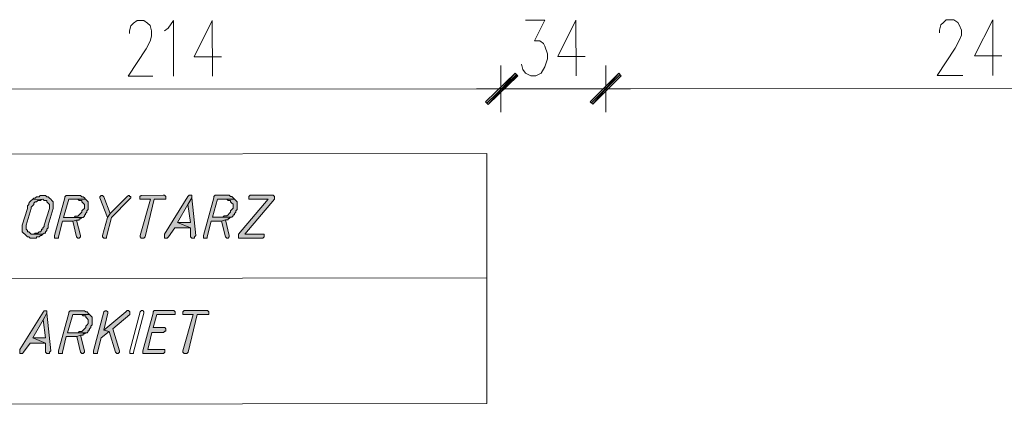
# Model space of a CAD drawing. Header units: inches. Extents: x -5850 to 5646, y 8947 to 13007.
# Tile 45 of 256: x -3304 to -2983, y 9948 to 10074. Entities that reach past the tile are written whole.
import ezdxf

# ---------------------------------------------------------------- set-up
doc = ezdxf.new("R2010")
doc.units = ezdxf.units.IN
doc.header["$MEASUREMENT"] = 0
for name, color, linetype in [('at_Entity', 7, 'Continuous'), ('at_Rect', 7, 'Continuous'), ('at_Solid', 7, 'Continuous')]:
    doc.layers.add(name, color=color, linetype=linetype)

msp = doc.modelspace()

# ---------------------------------------------------------------- hatches: boundary and pattern name
at = {"layer": 'at_Solid', "lineweight": 20}
for points in [[(-3142.19, 10056.32), (-3151.05, 10046.18), (-3151.9, 10047.02)], [(-3151.9, 10047.02), (-3151.05, 10046.18), (-3142.19, 10056.32)], [(-3141.77, 10055.48), (-3142.19, 10056.32), (-3151.05, 10046.18)], [(-3151.05, 10046.18), (-3142.19, 10056.32), (-3141.34, 10055.48)], [(-3108.4, 10056.35), (-3116.83, 10046.21), (-3117.68, 10047.05)], [(-3117.68, 10047.05), (-3116.83, 10046.21), (-3108.4, 10056.35)], [(-3107.55, 10055.51), (-3108.4, 10056.35), (-3116.83, 10046.21)], [(-3116.83, 10046.21), (-3108.4, 10056.35), (-3107.55, 10055.51)], [(-3299.71, 10015.21), (-3300.13, 10014.79), (-3300.55, 10014.36), (-3300.98, 10013.94), (-3300.98, 10013.52), (-3301.39, 10013.1), (-3301.39, 10012.26), (-3303.08, 10006.76), (-3303.08, 10005.91), (-3303.08, 10004.65), (-3302.65, 10004.22), (-3302.23, 10003.8), (-3301.81, 10003.38), (-3301.38, 10002.96), (-3300.97, 10002.96), (-3300.54, 10002.54), (-3298.43, 10002.54), (-3298.43, 10002.96), (-3297.58, 10002.96), (-3297.16, 10003.39), (-3296.74, 10003.39), (-3296.32, 10003.81), (-3300.12, 10003.8), (-3300.54, 10004.23), (-3300.97, 10004.65), (-3301.39, 10004.65), (-3301.39, 10005.07), (-3301.81, 10005.5), (-3301.81, 10006.76), (-3300.13, 10012.26), (-3300.13, 10012.67), (-3299.7, 10013.1), (-3299.28, 10013.52), (-3299.28, 10013.94), (-3298.86, 10014.37), (-3298.44, 10014.37), (-3298.02, 10014.79), (-3297.17, 10014.79), (-3296.75, 10015.21), (-3296.33, 10015.22)], [(-3296.33, 10016.48), (-3297.18, 10016.48), (-3297.59, 10016.06), (-3298.44, 10016.06), (-3298.86, 10015.64), (-3299.28, 10015.64), (-3299.71, 10015.21), (-3296.33, 10015.22), (-3295.91, 10014.79), (-3295.06, 10014.79), (-3295.06, 10014.37), (-3294.64, 10013.95), (-3294.21, 10013.53), (-3294.21, 10012.26), (-3295.9, 10006.77), (-3295.9, 10006.34), (-3296.32, 10005.92), (-3296.32, 10005.5), (-3296.74, 10005.5), (-3296.74, 10005.08), (-3297.16, 10004.65), (-3297.58, 10004.65), (-3298.01, 10004.23), (-3298.85, 10004.23), (-3299.27, 10003.8), (-3299.7, 10003.8), (-3296.32, 10003.81), (-3295.9, 10004.23), (-3295.47, 10004.23), (-3295.48, 10004.65), (-3295.05, 10005.08), (-3295.05, 10005.5), (-3294.63, 10005.92), (-3294.63, 10006.77), (-3292.94, 10012.26), (-3292.95, 10013.1), (-3292.95, 10014.37), (-3293.37, 10014.79), (-3293.8, 10015.22), (-3294.21, 10015.64), (-3294.64, 10016.06), (-3295.06, 10016.06), (-3295.49, 10016.48), (-3295.91, 10016.48)], [(-3284.92, 10016.49), (-3288.73, 10016.49), (-3289.15, 10016.06), (-3289.14, 10015.65), (-3292.51, 10003.39), (-3292.51, 10002.54), (-3291.25, 10002.54), (-3291.25, 10002.97), (-3289.99, 10008.04), (-3286.61, 10008.04), (-3285.34, 10008.47), (-3284.49, 10008.47), (-3284.49, 10008.89), (-3284.07, 10008.89), (-3283.65, 10009.31), (-3283.23, 10009.31), (-3289.56, 10009.3), (-3287.88, 10015.22), (-3282.39, 10015.23), (-3282.81, 10015.65), (-3283.23, 10016.07), (-3283.66, 10016.07), (-3284.08, 10016.49), (-3284.5, 10016.49)], [(-3282.39, 10015.23), (-3284.92, 10015.23), (-3284.5, 10014.8), (-3283.66, 10014.8), (-3283.66, 10014.38), (-3283.23, 10013.96), (-3282.81, 10013.54), (-3282.81, 10012.27), (-3283.23, 10011.85), (-3283.65, 10011.42), (-3283.65, 10011), (-3284.07, 10010.58), (-3284.49, 10010.16), (-3284.92, 10009.73), (-3285.77, 10009.73), (-3286.18, 10009.31), (-3289.56, 10009.3), (-3283.23, 10009.31), (-3282.8, 10009.73), (-3282.8, 10010.16), (-3282.38, 10010.16), (-3282.38, 10010.58), (-3281.96, 10011), (-3281.96, 10011.42), (-3281.54, 10011.85), (-3281.54, 10013.11), (-3281.54, 10014.38), (-3281.97, 10014.8)], [(-3277.32, 10016.5), (-3277.74, 10016.07), (-3277.74, 10015.66), (-3275.2, 10009.32), (-3274.36, 10010.59), (-3276.48, 10016.07), (-3276.9, 10016.5)], [(-3268.45, 10016.51), (-3268.87, 10016.08), (-3274.36, 10010.59), (-3275.2, 10009.32), (-3276.89, 10003.4), (-3276.89, 10002.98), (-3276.46, 10002.56), (-3275.62, 10002.56), (-3275.62, 10002.98), (-3273.94, 10009.32), (-3268.03, 10015.24), (-3267.6, 10015.66), (-3267.6, 10016.08), (-3268.03, 10016.08), (-3268.03, 10016.51)], [(-3257.05, 10016.52), (-3264.22, 10016.51), (-3264.65, 10016.09), (-3264.65, 10015.24), (-3261.27, 10015.25), (-3264.64, 10003.42), (-3264.64, 10002.99), (-3264.21, 10002.57), (-3263.37, 10002.57), (-3262.95, 10002.99), (-3260, 10015.25), (-3256.2, 10015.25), (-3256.2, 10016.09), (-3256.62, 10016.52)], [(-3248.18, 10016.52), (-3248.6, 10016.52), (-3249.02, 10016.1), (-3256.61, 10003.84), (-3256.61, 10002.58), (-3255.76, 10002.58), (-3255.35, 10003), (-3253.24, 10005.96), (-3248.17, 10005.96), (-3252.39, 10007.65), (-3249.01, 10013.57), (-3247.75, 10015.68), (-3247.75, 10016.52)], [(-3247.75, 10015.68), (-3249.01, 10013.57), (-3248.17, 10007.65), (-3252.39, 10007.65), (-3248.17, 10005.96), (-3248.16, 10003.01), (-3247.74, 10002.58), (-3246.9, 10002.58), (-3246.9, 10003.01), (-3246.47, 10003.43)], [(-3236.35, 10016.53), (-3240.15, 10016.53), (-3240.57, 10016.11), (-3240.57, 10015.69), (-3243.94, 10003.43), (-3243.94, 10002.59), (-3242.67, 10002.59), (-3242.67, 10003.01), (-3241.41, 10008.08), (-3238.03, 10008.08), (-3236.76, 10008.51), (-3235.92, 10008.51), (-3235.92, 10008.93), (-3235.5, 10008.93), (-3235.08, 10009.35), (-3234.65, 10009.35), (-3240.99, 10009.35), (-3239.3, 10015.27), (-3233.81, 10015.27), (-3234.23, 10015.69), (-3234.66, 10016.11), (-3235.08, 10016.11), (-3235.51, 10016.54), (-3235.92, 10016.53)], [(-3233.81, 10015.27), (-3236.35, 10015.27), (-3235.92, 10014.85), (-3235.08, 10014.85), (-3235.08, 10014.42), (-3234.66, 10014), (-3234.23, 10013.58), (-3234.23, 10012.32), (-3234.65, 10011.89), (-3235.08, 10011.47), (-3235.08, 10011.04), (-3235.5, 10010.62), (-3235.92, 10010.2), (-3236.34, 10009.78), (-3237.19, 10009.78), (-3237.61, 10009.35), (-3240.99, 10009.35), (-3234.65, 10009.35), (-3234.23, 10009.78), (-3234.23, 10010.2), (-3233.81, 10010.2), (-3233.81, 10010.63), (-3233.39, 10011.04), (-3233.39, 10011.47), (-3232.96, 10011.89), (-3232.97, 10013.16), (-3232.97, 10014.42), (-3233.39, 10014.85)], [(-3221.56, 10016.55), (-3228.74, 10016.54), (-3229.17, 10016.12), (-3229.16, 10015.28), (-3222.83, 10015.28), (-3232.53, 10003.86), (-3232.53, 10002.6), (-3224.51, 10002.6), (-3224.08, 10003.03), (-3224.09, 10003.87), (-3230.43, 10003.86), (-3220.72, 10015.28), (-3220.72, 10016.12), (-3221.14, 10016.55)], [(-3285.34, 10008.47), (-3286.61, 10008.04), (-3285.34, 10002.97), (-3284.91, 10002.55), (-3284.49, 10002.55), (-3284.06, 10002.97), (-3284.06, 10003.4)], [(-3236.76, 10008.51), (-3238.03, 10008.08), (-3236.76, 10003.02), (-3236.34, 10002.59), (-3235.91, 10002.59), (-3235.49, 10003.02), (-3235.49, 10003.44)], [(-3295.45, 9978.89), (-3295.88, 9978.89), (-3296.29, 9978.47), (-3303.89, 9966.21), (-3303.89, 9964.94), (-3303.04, 9964.94), (-3302.62, 9965.36), (-3300.51, 9968.32), (-3295.44, 9968.33), (-3299.67, 9970.02), (-3296.29, 9975.93), (-3295.03, 9978.04), (-3295.03, 9978.89)], [(-3283.62, 9978.9), (-3287.42, 9978.89), (-3287.85, 9978.47), (-3287.85, 9978.05), (-3291.21, 9965.8), (-3291.21, 9964.95), (-3289.95, 9964.95), (-3289.95, 9965.37), (-3288.69, 9970.44), (-3285.31, 9970.45), (-3284.04, 9970.87), (-3283.19, 9970.87), (-3283.19, 9971.3), (-3282.77, 9971.3), (-3282.35, 9971.72), (-3281.93, 9971.72), (-3288.26, 9971.72), (-3286.58, 9977.63), (-3281.09, 9977.63), (-3281.51, 9978.06), (-3281.93, 9978.48), (-3282.35, 9978.48), (-3282.78, 9978.9), (-3283.2, 9978.9)], [(-3276.02, 9978.9), (-3276.44, 9978.48), (-3279.81, 9965.81), (-3279.81, 9964.96), (-3278.54, 9964.97), (-3278.54, 9965.38), (-3277.28, 9970.04), (-3274.75, 9972.15), (-3276.44, 9972.57), (-3275.18, 9978.06), (-3275.18, 9978.49), (-3275.6, 9978.9)], [(-3268.84, 9978.91), (-3269.26, 9978.49), (-3276.44, 9972.57), (-3274.75, 9972.15), (-3272.63, 9965.39), (-3272.21, 9964.97), (-3271.78, 9964.97), (-3271.36, 9965.39), (-3271.36, 9965.81), (-3273.48, 9972.99), (-3267.99, 9977.64), (-3267.99, 9978.49), (-3268.42, 9978.91)], [(-3254.05, 9978.92), (-3259.97, 9978.92), (-3260.39, 9978.5), (-3260.39, 9978.07), (-3263.76, 9965.82), (-3263.76, 9964.98), (-3257, 9964.98), (-3256.58, 9965.4), (-3256.58, 9966.25), (-3262.07, 9966.25), (-3260.81, 9971.74), (-3257.01, 9971.74), (-3256.58, 9972.17), (-3256.16, 9972.17), (-3256.16, 9973.01), (-3256.59, 9973.43), (-3260.39, 9973.43), (-3259.12, 9977.65), (-3253.21, 9977.66), (-3253.21, 9978.5), (-3253.63, 9978.92)], [(-3243.07, 9978.93), (-3250.26, 9978.93), (-3250.68, 9978.51), (-3250.68, 9977.66), (-3247.3, 9977.66), (-3250.67, 9965.83), (-3250.67, 9965.41), (-3250.24, 9964.99), (-3249.4, 9964.99), (-3248.97, 9965.41), (-3246.03, 9977.66), (-3242.23, 9977.67), (-3242.23, 9978.51), (-3242.65, 9978.93)], [(-3295.03, 9978.04), (-3296.29, 9975.93), (-3295.44, 9970.02), (-3299.67, 9970.02), (-3295.44, 9968.33), (-3295.44, 9965.37), (-3295.02, 9964.95), (-3294.17, 9964.95), (-3294.17, 9965.37), (-3293.75, 9965.79)], [(-3281.09, 9977.63), (-3283.62, 9977.63), (-3283.2, 9977.21), (-3282.35, 9977.21), (-3282.35, 9976.79), (-3281.93, 9976.37), (-3281.51, 9975.94), (-3281.51, 9974.68), (-3281.93, 9974.25), (-3282.35, 9973.83), (-3282.35, 9973.41), (-3282.77, 9972.99), (-3283.2, 9972.56), (-3283.62, 9972.14), (-3284.46, 9972.14), (-3284.88, 9971.72), (-3288.26, 9971.72), (-3281.93, 9971.72), (-3281.51, 9972.14), (-3281.51, 9972.56), (-3281.08, 9972.56), (-3281.08, 9972.99), (-3280.66, 9973.41), (-3280.66, 9973.83), (-3280.24, 9974.25), (-3280.24, 9975.52), (-3280.24, 9976.79), (-3280.67, 9977.21)], [(-3284.04, 9970.87), (-3285.31, 9970.45), (-3284.03, 9965.38), (-3283.61, 9964.96), (-3283.19, 9964.96), (-3282.77, 9965.38), (-3282.77, 9965.8)]]:
    msp.add_hatch(color=7, dxfattribs=at).paths.add_polyline_path(points)

# ---------------------------------------------------------------- linework, layer by layer
at = {"layer": 'at_Entity', "color": 7, "lineweight": 20}
for p, q in [((-3268.08, 10070.15), (-3267.65, 10071.84)), ((-3267.65, 10071.84), (-3266.81, 10072.68)), ((-3266.81, 10072.68), (-3265.55, 10073.53)), ((-3265.55, 10073.53), (-3263.43, 10073.53)), ((-3263.43, 10073.53), (-3262.17, 10072.69)), ((-3262.17, 10072.69), (-3261.32, 10071.85)), ((-3261.32, 10071.85), (-3260.89, 10070.16)), ((-3255.41, 10071.01), (-3253.72, 10073.54)), ((-3253.72, 10073.54), (-3253.7, 10055.38)), ((-3241.04, 10073.55), (-3246.95, 10061.72)), ((-3241.04, 10073.55), (-3241.03, 10055.39)), ((-3138.82, 10073.65), (-3132.49, 10073.65)), ((-3132.49, 10073.65), (-3135.86, 10066.89)), ((-3122.35, 10073.66), (-3128.26, 10061.83)), ((-3122.35, 10073.66), (-3122.33, 10055.5)), ((-3003.65, 10070.39), (-3003.24, 10072.08)), ((-3003.24, 10072.08), (-3002.39, 10072.92)), ((-3002.39, 10072.92), (-3001.54, 10073.77)), ((-3001.54, 10073.77), (-2999.01, 10073.77)), ((-2999.01, 10073.77), (-2997.74, 10072.92)), ((-2997.74, 10072.92), (-2997.32, 10072.08)), ((-2997.32, 10072.08), (-2996.48, 10070.39)), ((-2986.34, 10073.78), (-2992.24, 10061.95)), ((-2986.34, 10073.78), (-2986.32, 10055.62)), ((-3268.07, 10069.3), (-3268.08, 10070.15)), ((-3260.89, 10070.16), (-3260.89, 10068.47)), ((-3256.67, 10070.16), (-3255.41, 10071.01)), ((-3003.65, 10069.54), (-3003.65, 10070.39)), ((-2996.47, 10068.7), (-2997.32, 10067.01)), ((-2996.48, 10070.39), (-2996.47, 10068.7)), ((-3261.31, 10066.78), (-3262.58, 10064.24)), ((-3260.89, 10068.47), (-3261.31, 10066.78)), ((-3135.86, 10066.89), (-3134.17, 10066.89)), ((-3134.17, 10066.89), (-3132.9, 10066.05)), ((-3132.9, 10066.05), (-3132.48, 10065.2)), ((-2997.32, 10067.01), (-2998.58, 10064.48)), ((-3262.58, 10064.24), (-3268.49, 10055.37)), ((-3132.48, 10065.2), (-3131.64, 10062.67)), ((-3131.64, 10062.67), (-3131.63, 10060.98)), ((-2998.58, 10064.48), (-3004.49, 10055.6)), ((-3246.95, 10061.72), (-3238.08, 10061.73)), ((-3139.66, 10057.59), (-3140.08, 10059.28)), ((-3131.63, 10060.98), (-3132.47, 10058.44)), ((-3128.26, 10061.83), (-3119.38, 10061.84)), ((-3112.62, 10058.89), (-3112.61, 10043.68)), ((-3112.61, 10043.68), (-3112.62, 10058.89)), ((-2992.24, 10061.95), (-2983.37, 10061.96)), ((-3151.9, 10047.02), (-3142.19, 10056.32)), ((-3142.19, 10056.32), (-3151.9, 10047.02)), ((-3151.47, 10046.6), (-3141.77, 10055.9)), ((-3141.77, 10055.9), (-3151.47, 10046.6)), ((-3142.19, 10056.32), (-3151.05, 10046.18)), ((-3142.19, 10056.32), (-3151.05, 10046.18)), ((-3151.05, 10046.18), (-3142.19, 10056.32)), ((-3151.05, 10046.18), (-3142.19, 10056.32)), ((-3146.84, 10058.86), (-3146.83, 10043.65)), ((-3146.83, 10043.65), (-3146.84, 10058.86)), ((-3141.77, 10055.48), (-3142.19, 10056.32)), ((-3142.19, 10056.32), (-3141.34, 10055.48)), ((-3138.81, 10056.33), (-3139.66, 10057.59)), ((-3137.12, 10055.49), (-3138.81, 10056.33)), ((-3133.74, 10056.33), (-3135.43, 10055.49)), ((-3132.47, 10058.44), (-3133.74, 10056.33)), ((-3117.68, 10047.05), (-3108.4, 10056.35)), ((-3108.4, 10056.35), (-3117.68, 10047.05)), ((-3117.26, 10046.63), (-3107.97, 10055.94)), ((-3107.97, 10055.94), (-3117.26, 10046.63)), ((-3108.4, 10056.35), (-3116.83, 10046.21)), ((-3108.4, 10056.35), (-3116.83, 10046.21)), ((-3116.83, 10046.21), (-3108.4, 10056.35)), ((-3116.83, 10046.21), (-3108.4, 10056.35)), ((-3107.55, 10055.51), (-3108.4, 10056.35)), ((-3108.4, 10056.35), (-3107.55, 10055.51)), ((-3268.49, 10055.37), (-3260.46, 10055.38)), ((-3151.05, 10046.18), (-3141.77, 10055.48)), ((-3141.34, 10055.48), (-3151.05, 10046.18)), ((-3135.43, 10055.49), (-3137.12, 10055.49)), ((-3116.83, 10046.21), (-3107.55, 10055.51)), ((-3107.55, 10055.51), (-3116.83, 10046.21)), ((-3004.49, 10055.6), (-2996.04, 10055.61)), ((-3354.65, 10051.06), (-3152.32, 10051.24)), ((-3154.86, 10051.24), (-3138.38, 10051.26)), ((-3138.38, 10051.26), (-3154.86, 10051.24)), ((-3140.92, 10051.25), (-3118.11, 10051.28)), ((-3121.06, 10051.27), (-3104.59, 10051.29)), ((-3104.59, 10051.29), (-3121.06, 10051.27)), ((-3107.12, 10051.29), (-2869.74, 10051.5)), ((-3151.05, 10046.18), (-3151.9, 10047.02)), ((-3151.9, 10047.02), (-3151.05, 10046.18)), ((-3116.83, 10046.21), (-3117.68, 10047.05)), ((-3117.68, 10047.05), (-3116.83, 10046.21)), ((-3300.55, 10014.36), (-3300.98, 10013.94)), ((-3300.98, 10013.94), (-3300.98, 10013.52)), ((-3300.13, 10014.79), (-3300.55, 10014.36)), ((-3300.55, 10014.36), (-3300.55, 10014.36)), ((-3299.71, 10015.21), (-3300.13, 10014.79)), ((-3299.28, 10015.64), (-3299.71, 10015.21)), ((-3296.33, 10015.22), (-3299.71, 10015.21)), ((-3299.71, 10015.21), (-3296.33, 10015.22)), ((-3298.86, 10015.64), (-3299.28, 10015.64)), ((-3299.28, 10013.94), (-3298.86, 10014.37)), ((-3299.28, 10013.52), (-3299.28, 10013.94)), ((-3298.44, 10016.06), (-3298.86, 10015.64)), ((-3298.86, 10014.37), (-3298.44, 10014.37)), ((-3297.59, 10016.06), (-3298.44, 10016.06)), ((-3298.44, 10014.37), (-3298.02, 10014.79)), ((-3298.02, 10014.79), (-3297.17, 10014.79)), ((-3297.18, 10016.48), (-3297.59, 10016.06)), ((-3296.33, 10016.48), (-3297.18, 10016.48)), ((-3297.17, 10014.79), (-3296.75, 10015.21)), ((-3296.75, 10015.21), (-3296.33, 10015.22)), ((-3295.91, 10016.48), (-3296.33, 10016.48)), ((-3296.33, 10015.22), (-3295.91, 10014.79)), ((-3295.49, 10016.48), (-3295.91, 10016.48)), ((-3295.91, 10014.79), (-3295.06, 10014.79)), ((-3295.06, 10016.06), (-3295.49, 10016.48)), ((-3294.64, 10016.06), (-3295.06, 10016.06)), ((-3295.06, 10014.79), (-3295.06, 10014.37)), ((-3295.06, 10014.37), (-3294.64, 10013.95)), ((-3294.21, 10015.64), (-3294.64, 10016.06)), ((-3294.64, 10013.95), (-3294.64, 10013.95)), ((-3294.64, 10013.95), (-3294.21, 10013.53)), ((-3293.8, 10015.22), (-3294.21, 10015.64)), ((-3294.21, 10015.64), (-3294.21, 10015.64)), ((-3293.37, 10014.79), (-3293.8, 10015.22)), ((-3292.95, 10014.37), (-3293.37, 10014.79)), ((-3293.37, 10014.79), (-3293.37, 10014.79)), ((-3292.95, 10013.1), (-3292.95, 10014.37)), ((-3289.14, 10015.65), (-3292.51, 10003.39)), ((-3289.56, 10009.3), (-3287.88, 10015.22)), ((-3288.73, 10016.49), (-3289.15, 10016.06)), ((-3289.15, 10016.06), (-3289.14, 10015.65)), ((-3284.92, 10016.49), (-3288.73, 10016.49)), ((-3287.88, 10015.22), (-3282.39, 10015.23)), ((-3284.5, 10016.49), (-3284.92, 10016.49)), ((-3282.39, 10015.23), (-3284.92, 10015.23)), ((-3284.92, 10015.23), (-3284.5, 10014.8)), ((-3284.08, 10016.49), (-3284.5, 10016.49)), ((-3284.5, 10014.8), (-3283.66, 10014.8)), ((-3283.66, 10016.07), (-3284.08, 10016.49)), ((-3283.23, 10016.07), (-3283.66, 10016.07)), ((-3283.66, 10014.8), (-3283.66, 10014.38)), ((-3283.66, 10014.38), (-3283.23, 10013.96)), ((-3282.81, 10015.65), (-3283.23, 10016.07)), ((-3283.23, 10013.96), (-3283.23, 10013.96)), ((-3283.23, 10013.96), (-3282.81, 10013.54)), ((-3282.39, 10015.23), (-3282.81, 10015.65)), ((-3282.81, 10015.65), (-3282.81, 10015.65)), ((-3281.97, 10014.8), (-3282.39, 10015.23)), ((-3281.54, 10014.38), (-3281.97, 10014.8)), ((-3281.97, 10014.8), (-3281.97, 10014.8)), ((-3281.54, 10013.11), (-3281.54, 10014.38)), ((-3277.32, 10016.5), (-3277.74, 10016.07)), ((-3277.74, 10016.07), (-3277.74, 10015.66)), ((-3277.74, 10015.66), (-3277.74, 10015.66)), ((-3277.74, 10015.66), (-3275.2, 10009.32)), ((-3277.32, 10016.5), (-3277.32, 10016.5)), ((-3276.9, 10016.5), (-3277.32, 10016.5)), ((-3276.48, 10016.07), (-3276.9, 10016.5)), ((-3274.36, 10010.59), (-3276.48, 10016.07)), ((-3276.48, 10016.07), (-3276.48, 10016.07)), ((-3268.87, 10016.08), (-3274.36, 10010.59)), ((-3273.94, 10009.32), (-3268.03, 10015.24)), ((-3268.45, 10016.51), (-3268.87, 10016.08)), ((-3268.45, 10016.51), (-3268.45, 10016.51)), ((-3268.03, 10016.51), (-3268.45, 10016.51)), ((-3268.03, 10016.08), (-3268.03, 10016.51)), ((-3267.6, 10016.08), (-3268.03, 10016.08)), ((-3268.03, 10015.24), (-3267.6, 10015.66)), ((-3268.03, 10015.24), (-3268.03, 10015.24)), ((-3267.6, 10015.66), (-3267.6, 10016.08)), ((-3264.22, 10016.51), (-3264.65, 10016.09)), ((-3264.65, 10016.09), (-3264.65, 10015.24)), ((-3264.65, 10015.24), (-3261.27, 10015.25)), ((-3261.27, 10015.25), (-3264.64, 10003.42)), ((-3257.05, 10016.52), (-3264.22, 10016.51)), ((-3262.95, 10002.99), (-3260, 10015.25)), ((-3260, 10015.25), (-3256.2, 10015.25)), ((-3256.62, 10016.52), (-3257.05, 10016.52)), ((-3256.2, 10016.09), (-3256.62, 10016.52)), ((-3249.02, 10016.1), (-3256.61, 10003.84)), ((-3256.2, 10015.25), (-3256.2, 10016.09)), ((-3248.6, 10016.52), (-3249.02, 10016.1)), ((-3247.75, 10015.68), (-3249.01, 10013.57)), ((-3249.01, 10013.57), (-3247.75, 10015.68)), ((-3248.18, 10016.52), (-3248.6, 10016.52)), ((-3247.75, 10016.52), (-3248.18, 10016.52)), ((-3247.75, 10015.68), (-3247.75, 10016.52)), ((-3246.47, 10003.43), (-3247.75, 10015.68)), ((-3240.57, 10015.69), (-3243.94, 10003.43)), ((-3240.99, 10009.35), (-3239.3, 10015.27)), ((-3240.15, 10016.53), (-3240.57, 10016.11)), ((-3240.57, 10016.11), (-3240.57, 10015.69)), ((-3236.35, 10016.53), (-3240.15, 10016.53)), ((-3239.3, 10015.27), (-3233.81, 10015.27)), ((-3235.92, 10016.53), (-3236.35, 10016.53)), ((-3233.81, 10015.27), (-3236.35, 10015.27)), ((-3236.35, 10015.27), (-3235.92, 10014.85)), ((-3235.51, 10016.54), (-3235.92, 10016.53)), ((-3235.92, 10014.85), (-3235.08, 10014.85)), ((-3235.08, 10016.11), (-3235.51, 10016.54)), ((-3234.66, 10016.11), (-3235.08, 10016.11)), ((-3235.08, 10014.85), (-3235.08, 10014.42)), ((-3235.08, 10014.42), (-3234.66, 10014)), ((-3234.23, 10015.69), (-3234.66, 10016.11)), ((-3234.66, 10014), (-3234.66, 10014)), ((-3234.66, 10014), (-3234.23, 10013.58)), ((-3233.81, 10015.27), (-3234.23, 10015.69)), ((-3234.23, 10015.69), (-3234.23, 10015.69)), ((-3233.39, 10014.85), (-3233.81, 10015.27)), ((-3232.97, 10014.42), (-3233.39, 10014.85)), ((-3233.39, 10014.85), (-3233.39, 10014.85)), ((-3232.97, 10013.16), (-3232.97, 10014.42)), ((-3222.83, 10015.28), (-3232.53, 10003.86)), ((-3230.43, 10003.86), (-3220.72, 10015.28)), ((-3228.74, 10016.54), (-3229.17, 10016.12)), ((-3229.17, 10016.12), (-3229.16, 10015.28)), ((-3229.16, 10015.28), (-3222.83, 10015.28)), ((-3221.56, 10016.55), (-3228.74, 10016.54)), ((-3221.14, 10016.55), (-3221.56, 10016.55)), ((-3220.72, 10016.12), (-3221.14, 10016.55)), ((-3220.72, 10015.28), (-3220.72, 10016.12)), ((-3220.72, 10016.12), (-3220.72, 10016.12)), ((-3301.39, 10012.26), (-3303.08, 10006.76)), ((-3301.81, 10006.76), (-3300.13, 10012.26)), ((-3300.98, 10013.52), (-3301.39, 10013.1)), ((-3301.39, 10013.1), (-3301.39, 10012.26)), ((-3300.13, 10012.67), (-3299.7, 10013.1)), ((-3300.13, 10012.26), (-3300.13, 10012.67)), ((-3299.7, 10013.1), (-3299.28, 10013.52)), ((-3299.7, 10013.1), (-3299.7, 10013.1)), ((-3294.21, 10012.26), (-3295.9, 10006.77)), ((-3294.63, 10006.77), (-3292.94, 10012.26)), ((-3294.21, 10013.53), (-3294.21, 10012.26)), ((-3292.94, 10012.26), (-3292.95, 10013.1)), ((-3283.65, 10011), (-3284.07, 10010.58)), ((-3283.23, 10011.85), (-3283.65, 10011.42)), ((-3283.65, 10011.42), (-3283.65, 10011)), ((-3282.81, 10012.27), (-3283.23, 10011.85)), ((-3283.23, 10011.85), (-3283.23, 10011.85)), ((-3282.81, 10013.54), (-3282.81, 10012.27)), ((-3282.38, 10010.58), (-3281.96, 10011)), ((-3281.96, 10011.42), (-3281.54, 10011.85)), ((-3281.96, 10011), (-3281.96, 10011.42)), ((-3281.54, 10011.85), (-3281.54, 10013.11)), ((-3252.39, 10007.65), (-3249.01, 10013.57)), ((-3249.01, 10013.57), (-3248.17, 10007.65)), ((-3235.08, 10011.04), (-3235.5, 10010.62)), ((-3234.65, 10011.89), (-3235.08, 10011.47)), ((-3235.08, 10011.47), (-3235.08, 10011.04)), ((-3234.23, 10012.32), (-3234.65, 10011.89)), ((-3234.65, 10011.89), (-3234.65, 10011.89)), ((-3234.23, 10013.58), (-3234.23, 10012.32)), ((-3233.81, 10010.63), (-3233.39, 10011.04)), ((-3233.39, 10011.47), (-3232.96, 10011.89)), ((-3233.39, 10011.04), (-3233.39, 10011.47)), ((-3232.96, 10011.89), (-3232.97, 10013.16)), ((-3291.25, 10002.97), (-3289.99, 10008.04)), ((-3289.99, 10008.04), (-3286.61, 10008.04)), ((-3286.18, 10009.31), (-3289.56, 10009.3)), ((-3289.56, 10009.3), (-3283.23, 10009.31)), ((-3283.23, 10009.31), (-3289.56, 10009.3)), ((-3285.34, 10008.47), (-3286.61, 10008.04)), ((-3286.61, 10008.04), (-3285.34, 10008.47)), ((-3286.61, 10008.04), (-3285.34, 10002.97)), ((-3285.77, 10009.73), (-3286.18, 10009.31)), ((-3284.92, 10009.73), (-3285.77, 10009.73)), ((-3284.06, 10003.4), (-3285.34, 10008.47)), ((-3285.34, 10008.47), (-3284.49, 10008.47)), ((-3284.49, 10010.16), (-3284.92, 10009.73)), ((-3284.07, 10010.58), (-3284.49, 10010.16)), ((-3284.49, 10010.16), (-3284.49, 10010.16)), ((-3284.49, 10008.47), (-3284.49, 10008.89)), ((-3284.49, 10008.89), (-3284.07, 10008.89)), ((-3284.07, 10008.89), (-3283.65, 10009.31)), ((-3283.65, 10009.31), (-3283.23, 10009.31)), ((-3283.23, 10009.31), (-3282.8, 10009.73)), ((-3282.8, 10009.73), (-3282.8, 10010.16)), ((-3282.8, 10010.16), (-3282.38, 10010.16)), ((-3282.38, 10010.16), (-3282.38, 10010.58)), ((-3275.2, 10009.32), (-3276.89, 10003.4)), ((-3275.62, 10002.98), (-3273.94, 10009.32)), ((-3274.36, 10010.59), (-3275.2, 10009.32)), ((-3275.2, 10009.32), (-3274.36, 10010.59)), ((-3248.17, 10007.65), (-3252.39, 10007.65)), ((-3252.39, 10007.65), (-3248.17, 10005.96)), ((-3248.17, 10005.96), (-3252.39, 10007.65)), ((-3242.67, 10003.01), (-3241.41, 10008.08)), ((-3241.41, 10008.08), (-3238.03, 10008.08)), ((-3237.61, 10009.35), (-3240.99, 10009.35)), ((-3240.99, 10009.35), (-3234.65, 10009.35)), ((-3234.65, 10009.35), (-3240.99, 10009.35)), ((-3236.76, 10008.51), (-3238.03, 10008.08)), ((-3238.03, 10008.08), (-3236.76, 10008.51)), ((-3238.03, 10008.08), (-3236.76, 10003.02)), ((-3237.19, 10009.78), (-3237.61, 10009.35)), ((-3236.34, 10009.78), (-3237.19, 10009.78)), ((-3235.49, 10003.44), (-3236.76, 10008.51)), ((-3236.76, 10008.51), (-3235.92, 10008.51)), ((-3235.92, 10010.2), (-3236.34, 10009.78)), ((-3235.5, 10010.62), (-3235.92, 10010.2)), ((-3235.92, 10010.2), (-3235.92, 10010.2)), ((-3235.92, 10008.51), (-3235.92, 10008.93)), ((-3235.92, 10008.93), (-3235.5, 10008.93)), ((-3235.5, 10008.93), (-3235.08, 10009.35)), ((-3235.08, 10009.35), (-3234.65, 10009.35)), ((-3234.65, 10009.35), (-3234.23, 10009.78)), ((-3234.23, 10009.78), (-3234.23, 10010.2)), ((-3234.23, 10010.2), (-3233.81, 10010.2)), ((-3233.81, 10010.2), (-3233.81, 10010.63)), ((-3303.08, 10006.76), (-3303.08, 10005.91)), ((-3303.08, 10005.91), (-3303.08, 10004.65)), ((-3303.08, 10004.65), (-3302.65, 10004.22)), ((-3301.81, 10005.5), (-3301.81, 10006.76)), ((-3301.39, 10005.07), (-3301.81, 10005.5)), ((-3301.39, 10004.65), (-3301.39, 10005.07)), ((-3300.97, 10004.65), (-3301.39, 10004.65)), ((-3300.54, 10004.23), (-3300.97, 10004.65)), ((-3297.58, 10004.65), (-3298.01, 10004.23)), ((-3297.16, 10004.65), (-3297.58, 10004.65)), ((-3296.74, 10005.08), (-3297.16, 10004.65)), ((-3296.32, 10005.5), (-3296.74, 10005.5)), ((-3296.74, 10005.5), (-3296.74, 10005.08)), ((-3295.9, 10006.34), (-3296.32, 10005.92)), ((-3296.32, 10005.92), (-3296.32, 10005.5)), ((-3295.9, 10006.77), (-3295.9, 10006.34)), ((-3295.48, 10004.65), (-3295.05, 10005.08)), ((-3295.47, 10004.23), (-3295.48, 10004.65)), ((-3295.05, 10005.5), (-3294.63, 10005.92)), ((-3295.05, 10005.08), (-3295.05, 10005.5)), ((-3294.63, 10005.92), (-3294.63, 10006.77)), ((-3255.35, 10003), (-3253.24, 10005.96)), ((-3253.24, 10005.96), (-3248.17, 10005.96)), ((-3248.17, 10005.96), (-3248.16, 10003.01)), ((-3302.65, 10004.22), (-3302.65, 10004.22)), ((-3302.65, 10004.22), (-3302.23, 10003.8)), ((-3302.23, 10003.8), (-3302.23, 10003.8)), ((-3302.23, 10003.8), (-3301.81, 10003.38)), ((-3301.81, 10003.38), (-3301.38, 10002.96)), ((-3301.38, 10002.96), (-3300.97, 10002.96)), ((-3300.97, 10002.96), (-3300.54, 10002.54)), ((-3300.12, 10003.8), (-3300.54, 10004.23)), ((-3300.54, 10004.23), (-3300.54, 10004.23)), ((-3300.54, 10002.54), (-3298.43, 10002.54)), ((-3296.32, 10003.81), (-3300.12, 10003.8)), ((-3299.7, 10003.8), (-3296.32, 10003.81)), ((-3299.27, 10003.8), (-3299.7, 10003.8)), ((-3298.85, 10004.23), (-3299.27, 10003.8)), ((-3298.01, 10004.23), (-3298.85, 10004.23)), ((-3298.43, 10002.54), (-3298.43, 10002.96)), ((-3298.43, 10002.96), (-3297.58, 10002.96)), ((-3297.58, 10002.96), (-3297.16, 10003.39)), ((-3297.16, 10003.39), (-3296.74, 10003.39)), ((-3296.74, 10003.39), (-3296.32, 10003.81)), ((-3296.32, 10003.81), (-3295.9, 10004.23)), ((-3295.9, 10004.23), (-3295.47, 10004.23)), ((-3292.51, 10003.39), (-3292.51, 10002.54)), ((-3292.51, 10002.54), (-3291.25, 10002.54)), ((-3291.25, 10002.54), (-3291.25, 10002.97)), ((-3285.34, 10002.97), (-3285.34, 10002.97)), ((-3285.34, 10002.97), (-3284.91, 10002.55)), ((-3284.91, 10002.55), (-3284.49, 10002.55)), ((-3284.49, 10002.55), (-3284.06, 10002.97)), ((-3284.06, 10002.97), (-3284.06, 10003.4)), ((-3284.06, 10003.4), (-3284.06, 10003.4)), ((-3276.89, 10003.4), (-3276.89, 10002.98)), ((-3276.89, 10002.98), (-3276.46, 10002.56)), ((-3276.46, 10002.56), (-3275.62, 10002.56)), ((-3275.62, 10002.56), (-3275.62, 10002.98)), ((-3264.64, 10003.42), (-3264.64, 10002.99)), ((-3264.64, 10002.99), (-3264.21, 10002.57)), ((-3264.21, 10002.57), (-3263.37, 10002.57)), ((-3263.37, 10002.57), (-3262.95, 10002.99)), ((-3256.61, 10003.84), (-3256.61, 10002.58)), ((-3256.61, 10002.58), (-3255.76, 10002.58)), ((-3255.76, 10002.58), (-3255.35, 10003)), ((-3248.16, 10003.01), (-3247.74, 10002.58)), ((-3247.74, 10002.58), (-3246.9, 10002.58)), ((-3246.9, 10003.01), (-3246.47, 10003.43)), ((-3246.9, 10002.58), (-3246.9, 10003.01)), ((-3243.94, 10003.43), (-3243.94, 10002.59)), ((-3243.94, 10002.59), (-3242.67, 10002.59)), ((-3242.67, 10002.59), (-3242.67, 10003.01)), ((-3236.76, 10003.02), (-3236.76, 10003.02)), ((-3236.76, 10003.02), (-3236.34, 10002.59)), ((-3236.34, 10002.59), (-3235.91, 10002.59)), ((-3235.91, 10002.59), (-3235.49, 10003.02)), ((-3235.49, 10003.02), (-3235.49, 10003.44)), ((-3235.49, 10003.44), (-3235.49, 10003.44)), ((-3232.53, 10003.86), (-3232.53, 10002.6)), ((-3232.53, 10002.6), (-3224.51, 10002.6)), ((-3224.09, 10003.87), (-3230.43, 10003.86)), ((-3224.51, 10002.6), (-3224.08, 10003.03)), ((-3224.08, 10003.03), (-3224.09, 10003.87)), ((-3407.4, 9989.35), (-3151.42, 9989.58)), ((-3295.88, 9978.89), (-3296.29, 9978.47)), ((-3295.45, 9978.89), (-3295.88, 9978.89)), ((-3295.03, 9978.89), (-3295.45, 9978.89)), ((-3295.03, 9978.04), (-3295.03, 9978.89)), ((-3287.42, 9978.89), (-3287.85, 9978.47)), ((-3283.62, 9978.9), (-3287.42, 9978.89)), ((-3283.2, 9978.9), (-3283.62, 9978.9)), ((-3282.78, 9978.9), (-3283.2, 9978.9)), ((-3282.35, 9978.48), (-3282.78, 9978.9)), ((-3276.02, 9978.9), (-3276.44, 9978.48)), ((-3276.02, 9978.9), (-3276.02, 9978.9)), ((-3275.6, 9978.9), (-3276.02, 9978.9)), ((-3275.18, 9978.49), (-3275.6, 9978.9)), ((-3268.84, 9978.91), (-3269.26, 9978.49)), ((-3268.84, 9978.91), (-3268.84, 9978.91)), ((-3268.42, 9978.91), (-3268.84, 9978.91)), ((-3267.99, 9978.49), (-3268.42, 9978.91)), ((-3264.61, 9978.49), (-3264.19, 9978.91)), ((-3264.19, 9978.91), (-3263.77, 9978.91)), ((-3263.77, 9978.91), (-3263.35, 9978.5)), ((-3259.97, 9978.92), (-3260.39, 9978.5)), ((-3254.05, 9978.92), (-3259.97, 9978.92)), ((-3253.63, 9978.92), (-3254.05, 9978.92)), ((-3253.21, 9978.5), (-3253.63, 9978.92)), ((-3250.26, 9978.93), (-3250.68, 9978.51)), ((-3243.07, 9978.93), (-3250.26, 9978.93)), ((-3242.65, 9978.93), (-3243.07, 9978.93)), ((-3242.23, 9978.51), (-3242.65, 9978.93)), ((-3296.29, 9978.47), (-3303.89, 9966.21)), ((-3299.67, 9970.02), (-3296.29, 9975.93)), ((-3295.03, 9978.04), (-3296.29, 9975.93)), ((-3296.29, 9975.93), (-3295.03, 9978.04)), ((-3296.29, 9975.93), (-3295.44, 9970.02)), ((-3293.75, 9965.79), (-3295.03, 9978.04)), ((-3287.85, 9978.05), (-3291.21, 9965.8)), ((-3288.26, 9971.72), (-3286.58, 9977.63)), ((-3287.85, 9978.47), (-3287.85, 9978.05)), ((-3286.58, 9977.63), (-3281.09, 9977.63)), ((-3281.09, 9977.63), (-3283.62, 9977.63)), ((-3283.62, 9977.63), (-3283.2, 9977.21)), ((-3283.2, 9977.21), (-3282.35, 9977.21)), ((-3281.93, 9978.48), (-3282.35, 9978.48)), ((-3282.35, 9977.21), (-3282.35, 9976.79)), ((-3282.35, 9976.79), (-3281.93, 9976.37)), ((-3281.51, 9978.06), (-3281.93, 9978.48)), ((-3281.93, 9976.37), (-3281.93, 9976.37)), ((-3281.93, 9976.37), (-3281.51, 9975.94)), ((-3281.09, 9977.63), (-3281.51, 9978.06)), ((-3281.51, 9978.06), (-3281.51, 9978.06)), ((-3281.51, 9975.94), (-3281.51, 9974.68)), ((-3280.67, 9977.21), (-3281.09, 9977.63)), ((-3280.24, 9976.79), (-3280.67, 9977.21)), ((-3280.67, 9977.21), (-3280.67, 9977.21)), ((-3280.24, 9975.52), (-3280.24, 9976.79)), ((-3280.24, 9974.25), (-3280.24, 9975.52)), ((-3276.44, 9978.48), (-3279.81, 9965.81)), ((-3269.26, 9978.49), (-3276.44, 9972.57)), ((-3276.44, 9978.48), (-3276.44, 9978.48)), ((-3276.44, 9972.57), (-3275.18, 9978.06)), ((-3275.18, 9978.06), (-3275.18, 9978.49)), ((-3273.48, 9972.99), (-3267.99, 9977.64)), ((-3267.99, 9977.64), (-3267.99, 9978.49)), ((-3267.98, 9965.82), (-3264.61, 9978.49)), ((-3263.35, 9978.07), (-3266.72, 9965.39)), ((-3264.61, 9978.49), (-3264.61, 9978.49)), ((-3260.39, 9978.07), (-3263.76, 9965.82)), ((-3263.35, 9978.5), (-3263.35, 9978.07)), ((-3263.35, 9978.07), (-3263.35, 9978.07)), ((-3263.35, 9978.07), (-3263.35, 9978.07)), ((-3260.39, 9978.5), (-3260.39, 9978.07)), ((-3260.39, 9973.43), (-3259.12, 9977.65)), ((-3259.12, 9977.65), (-3253.21, 9977.66)), ((-3253.21, 9977.66), (-3253.21, 9978.5)), ((-3250.68, 9978.51), (-3250.68, 9977.66)), ((-3250.68, 9977.66), (-3247.3, 9977.66)), ((-3247.3, 9977.66), (-3250.67, 9965.83)), ((-3248.97, 9965.41), (-3246.03, 9977.66)), ((-3246.03, 9977.66), (-3242.23, 9977.67)), ((-3242.23, 9977.67), (-3242.23, 9978.51)), ((-3284.46, 9972.14), (-3284.88, 9971.72)), ((-3283.62, 9972.14), (-3284.46, 9972.14)), ((-3283.2, 9972.56), (-3283.62, 9972.14)), ((-3282.77, 9972.99), (-3283.2, 9972.56)), ((-3283.2, 9972.56), (-3283.2, 9972.56)), ((-3282.35, 9973.41), (-3282.77, 9972.99)), ((-3281.93, 9974.25), (-3282.35, 9973.83)), ((-3282.35, 9973.83), (-3282.35, 9973.41)), ((-3281.51, 9974.68), (-3281.93, 9974.25)), ((-3281.93, 9974.25), (-3281.93, 9974.25)), ((-3281.93, 9971.72), (-3281.51, 9972.14)), ((-3281.51, 9972.14), (-3281.51, 9972.56)), ((-3281.51, 9972.56), (-3281.08, 9972.56)), ((-3281.08, 9972.99), (-3280.66, 9973.41)), ((-3281.08, 9972.56), (-3281.08, 9972.99)), ((-3280.66, 9973.83), (-3280.24, 9974.25)), ((-3280.66, 9973.41), (-3280.66, 9973.83)), ((-3277.28, 9970.04), (-3274.75, 9972.15)), ((-3276.44, 9972.57), (-3274.75, 9972.15)), ((-3274.75, 9972.15), (-3276.44, 9972.57)), ((-3274.75, 9972.15), (-3272.63, 9965.39)), ((-3271.36, 9965.81), (-3273.48, 9972.99)), ((-3256.59, 9973.43), (-3260.39, 9973.43)), ((-3257.01, 9971.74), (-3256.58, 9972.17)), ((-3256.16, 9973.01), (-3256.59, 9973.43)), ((-3256.58, 9972.17), (-3256.16, 9972.17)), ((-3256.16, 9972.17), (-3256.16, 9973.01)), ((-3295.44, 9970.02), (-3299.67, 9970.02)), ((-3299.67, 9970.02), (-3295.44, 9968.33)), ((-3295.44, 9968.33), (-3299.67, 9970.02)), ((-3289.95, 9965.37), (-3288.69, 9970.44)), ((-3288.69, 9970.44), (-3285.31, 9970.45)), ((-3284.88, 9971.72), (-3288.26, 9971.72)), ((-3288.26, 9971.72), (-3281.93, 9971.72)), ((-3281.93, 9971.72), (-3288.26, 9971.72)), ((-3284.04, 9970.87), (-3285.31, 9970.45)), ((-3285.31, 9970.45), (-3284.04, 9970.87)), ((-3285.31, 9970.45), (-3284.03, 9965.38)), ((-3282.77, 9965.8), (-3284.04, 9970.87)), ((-3284.04, 9970.87), (-3283.19, 9970.87)), ((-3283.19, 9970.87), (-3283.19, 9971.3)), ((-3283.19, 9971.3), (-3282.77, 9971.3)), ((-3282.77, 9971.3), (-3282.35, 9971.72)), ((-3282.35, 9971.72), (-3281.93, 9971.72)), ((-3278.54, 9965.38), (-3277.28, 9970.04)), ((-3262.07, 9966.25), (-3260.81, 9971.74)), ((-3260.81, 9971.74), (-3257.01, 9971.74)), ((-3303.89, 9966.21), (-3303.89, 9964.94)), ((-3302.62, 9965.36), (-3300.51, 9968.32)), ((-3300.51, 9968.32), (-3295.44, 9968.33)), ((-3295.44, 9968.33), (-3295.44, 9965.37)), ((-3294.17, 9965.37), (-3293.75, 9965.79)), ((-3291.21, 9965.8), (-3291.21, 9964.95)), ((-3282.77, 9965.38), (-3282.77, 9965.8)), ((-3282.77, 9965.8), (-3282.77, 9965.8)), ((-3279.81, 9965.81), (-3279.81, 9964.96)), ((-3271.36, 9965.39), (-3271.36, 9965.81)), ((-3271.36, 9965.81), (-3271.36, 9965.81)), ((-3267.98, 9964.97), (-3267.98, 9965.82)), ((-3267.98, 9965.82), (-3267.98, 9965.82)), ((-3263.76, 9965.82), (-3263.76, 9964.98)), ((-3256.58, 9966.25), (-3262.07, 9966.25)), ((-3256.58, 9965.4), (-3256.58, 9966.25)), ((-3250.67, 9965.83), (-3250.67, 9965.41)), ((-3303.89, 9964.94), (-3303.04, 9964.94)), ((-3303.04, 9964.94), (-3302.62, 9965.36)), ((-3295.44, 9965.37), (-3295.02, 9964.95)), ((-3295.02, 9964.95), (-3294.17, 9964.95)), ((-3294.17, 9964.95), (-3294.17, 9965.37)), ((-3291.21, 9964.95), (-3289.95, 9964.95)), ((-3289.95, 9964.95), (-3289.95, 9965.37)), ((-3284.03, 9965.38), (-3284.03, 9965.38)), ((-3284.03, 9965.38), (-3283.61, 9964.96)), ((-3283.61, 9964.96), (-3283.19, 9964.96)), ((-3283.19, 9964.96), (-3282.77, 9965.38)), ((-3279.81, 9964.96), (-3278.54, 9964.97)), ((-3278.54, 9964.97), (-3278.54, 9965.38)), ((-3272.63, 9965.39), (-3272.63, 9965.39)), ((-3272.63, 9965.39), (-3272.21, 9964.97)), ((-3272.21, 9964.97), (-3271.78, 9964.97)), ((-3271.78, 9964.97), (-3271.36, 9965.39)), ((-3266.72, 9964.98), (-3267.98, 9964.97)), ((-3266.72, 9965.39), (-3266.72, 9964.98)), ((-3263.76, 9964.98), (-3257, 9964.98)), ((-3257, 9964.98), (-3256.58, 9965.4)), ((-3250.67, 9965.41), (-3250.24, 9964.99)), ((-3250.24, 9964.99), (-3249.4, 9964.99)), ((-3249.4, 9964.99), (-3248.97, 9965.41))]:
    msp.add_line(p, q, dxfattribs=at)
at = {"layer": 'at_Rect', "color": 7, "lineweight": 20}
for p, q in [((-3407.43, 10029.9), (-3151.46, 10030.13)), ((-3151.39, 9948.61), (-3151.46, 10030.13)), ((-3151.39, 9948.61), (-3407.36, 9948.38))]:
    msp.add_line(p, q, dxfattribs=at)

doc.saveas('drawing.dxf')
